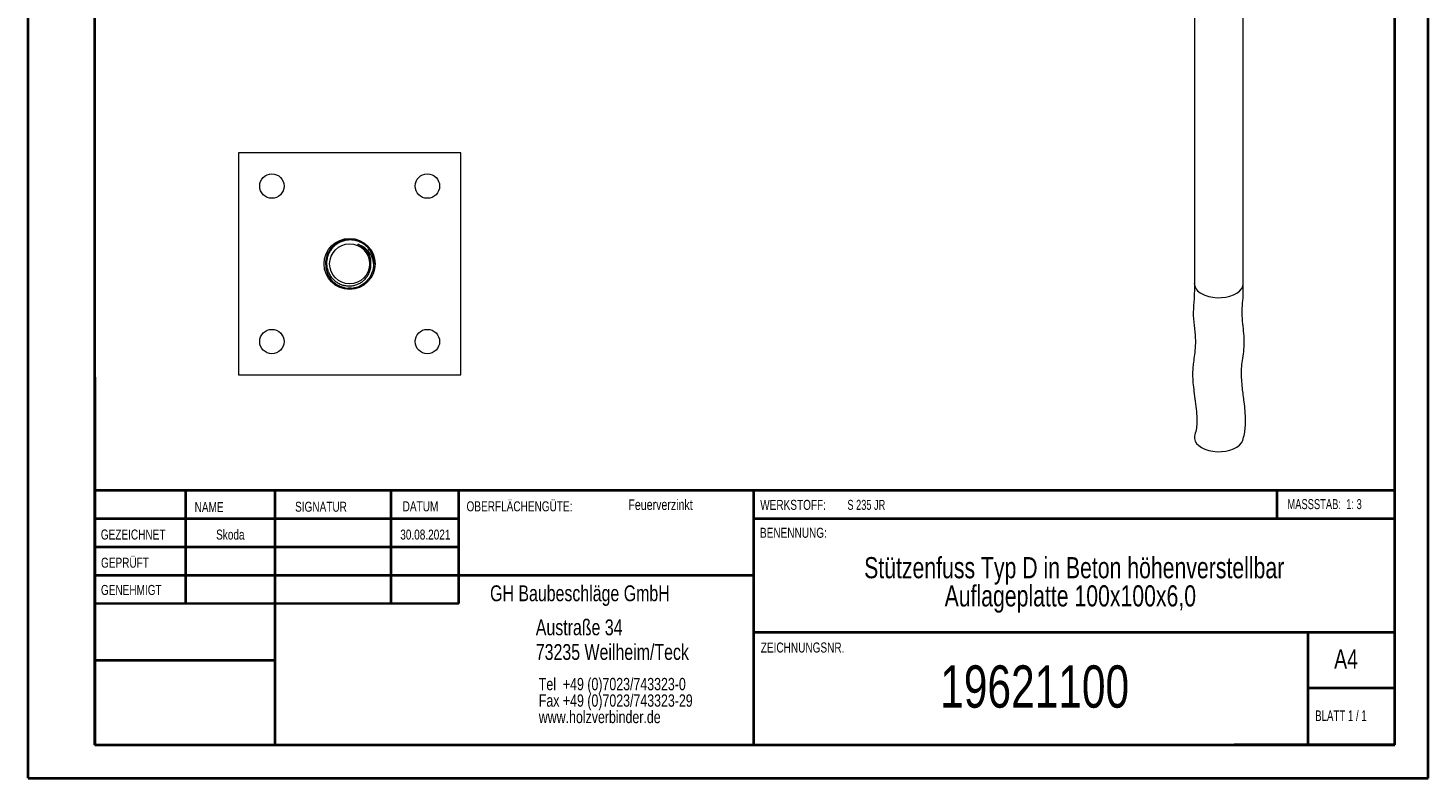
# Model space of a CAD drawing. Header units: millimetres. Extents: x 0 to 210, y 0 to 297.
# Tile 1 of 22: x 0 to 210, y 0 to 113. Entities that reach past the tile are written whole.
import ezdxf

# ---------------------------------------------------------------- set-up
doc = ezdxf.new("R2010")
doc.units = ezdxf.units.MM
doc.styles.add('SLDTEXTSTYLE0', font='TXT', dxfattribs={"width": 0.75})
doc.styles.add('SLDTEXTSTYLE1', font='TXT', dxfattribs={"width": 0.681818})
doc.styles.add('SLDTEXTSTYLE2', font='TXT', dxfattribs={"width": 0.7})
doc.styles.add('SLDTEXTSTYLE3', font='TXT', dxfattribs={"width": 0.6875})

# ---------------------------------------------------------------- blocks, each defined once
blk = doc.blocks.new('SW_NOTE_0')
at = {"color": 0, "linetype": 'Continuous', "lineweight": 0, "char_height": 1.8521, "attachment_point": 1, "style": 'SLDTEXTSTYLE0'}
for s, insert in [('Tel  +49 (0)7023/743323-0', (0, 2.39)), ('Fax +49 (0)7023/743323-29', (0, -0.08)), ('www.holzverbinder.de', (0, -2.55))]:
    blk.add_mtext(s, dxfattribs=dict(at, insert=insert))
blk = doc.blocks.new('SW_NOTE_1')
at = {"color": 0, "linetype": 'Continuous', "lineweight": 0, "char_height": 3.175, "attachment_point": 2, "style": 'SLDTEXTSTYLE0'}
for s, insert in [('Stützenfuss Typ D in Beton höhenverstellbar', (43.41, 4.09)), ('Auflageplatte 100x100x6,0', (42.83, -0.14))]:
    blk.add_mtext(s, dxfattribs=dict(at, insert=insert))

msp = doc.modelspace()

# ---------------------------------------------------------------- linework, layer by layer
at = {"color": 7, "linetype": 'Continuous', "lineweight": 40}
for p, q in [((0.08, 0.21), (0.08, 297.21)), ((210.08, 0.21), (210.08, 297.21)), ((10.08, 5.21), (10.08, 292.21)), ((205.08, 5.21), (205.08, 292.21)), ((10.11, 60.37), (10.11, 5.12)), ((205.08, 43.37), (10.11, 43.37)), ((23.71, 43.37), (23.71, 26.37)), ((37.1, 43.37), (37.1, 5.12)), ((54.51, 43.37), (54.51, 26.38)), ((64.71, 26.39), (64.71, 43.37)), ((108.91, 43.37), (108.91, 5.12)), ((187.47, 39.12), (187.47, 43.37)), ((64.71, 39.1), (10.11, 39.1)), ((205.08, 39.12), (108.91, 39.12)), ((64.71, 34.87), (10.11, 34.87)), ((108.91, 30.62), (10.11, 30.62)), ((64.71, 26.39), (10.11, 26.37)), ((108.91, 22.12), (205.08, 22.12)), ((192.08, 5.21), (192.08, 22.21)), ((37.1, 17.87), (10.11, 17.87)), ((10.11, 13.71), (10.08, 13.71)), ((205.08, 13.71), (192.08, 13.71)), ((10.11, 9.46), (10.08, 9.46)), ((10.08, 5.21), (205.08, 5.21)), ((205.08, 5.21), (180.99, 5.21)), ((0.08, 0.21), (210.08, 0.21))]:
    msp.add_line(p, q, dxfattribs=at)
at = {"color": 7, "linetype": 'Continuous', "lineweight": 15}
for p, q in [((175.03, 122.07), (175.03, 74.41)), ((182.36, 74.41), (182.36, 122.07)), ((64.99, 94.05), (31.66, 94.05)), ((31.66, 94.05), (31.66, 60.72)), ((64.99, 60.72), (64.99, 94.05)), ((46.43, 80.52), (46.47, 80.55)), ((46.47, 80.55), (46.44, 80.53)), ((47.11, 80.84), (46.77, 80.68)), ((49.71, 80.78), (49.54, 80.84)), ((50.13, 80.58), (50.17, 80.55)), ((51.44, 76.62), (51.41, 76.54)), ((51.67, 75.96), (51.88, 76.55)), ((46.4, 74.26), (46.39, 74.27)), ((46.79, 74.06), (46.69, 74.1)), ((50.04, 74.14), (49.96, 74.1)), ((31.66, 60.72), (64.99, 60.72))]:
    msp.add_line(p, q, dxfattribs=at)
at = {"color": 7, "linetype": 'Continuous', "lineweight": 0}
for p, q in [((64.71, 39.12), (10.11, 39.12)), ((23.71, 5.21), (23.71, 5.12)), ((54.51, 5.21), (54.51, 5.12))]:
    msp.add_line(p, q, dxfattribs=at)
at = {"color": 7, "linetype": 'Continuous', "lineweight": 15, "flags": 128}
for points in [[(50.58, 80.23), (50.37, 80.43), (49.37, 80.9), (48.32, 81.05), (47.27, 80.9), (46.28, 80.43), (45.48, 79.7), (44.94, 78.8), (44.68, 77.75), (44.73, 76.66), (45.09, 75.65), (45.72, 74.8), (46.6, 74.15), (47.63, 73.79), (48.67, 73.73), (49.72, 73.99), (50.66, 74.56), (51.38, 75.36), (51.82, 76.28), (51.82, 76.28)], [(176.1, 72.91), (176.61, 72.67), (177.18, 72.48), (177.8, 72.36), (178.45, 72.3), (179.1, 72.31), (179.75, 72.38), (180.36, 72.52), (180.91, 72.73), (181.4, 72.98), (181.8, 73.28), (182.1, 73.62), (182.29, 73.98), (182.36, 74.36), (182.36, 74.41)], [(175.1, 51.73), (175.05, 51.54), (175.03, 51.16), (175.14, 50.79), (175.35, 50.43), (175.68, 50.1), (176.1, 49.81)], [(176.1, 49.81), (176.61, 49.56), (177.18, 49.38), (177.8, 49.25), (178.45, 49.19), (179.1, 49.2), (179.75, 49.28), (180.36, 49.42), (180.91, 49.62), (181.4, 49.88), (181.8, 50.18), (182.1, 50.52), (182.29, 50.88), (182.29, 50.88)]]:
    msp.add_lwpolyline(points, dxfattribs=at)
at = {"color": 7, "linetype": 'Continuous', "lineweight": 15}
for centre, radius in [((36.66, 89.05), 1.83), ((59.99, 89.05), 1.83), ((48.32, 77.38), 3.83), ((48.32, 77.38), 3), ((36.66, 65.72), 1.83), ((59.99, 65.72), 1.83)]:
    msp.add_circle(centre, radius, dxfattribs=at)
for centre, radius, start, end in [((48.32, 77.38), 3.67, 342.5107, 34.0811), ((176.85, 74.59), 1.83, 185.5046, 245.8156)]:
    msp.add_arc(centre, radius, start, end, dxfattribs=at)
for points, knots in [([(51.36, 79.44), (51.24, 79.6), (50.99, 79.91), (50.53, 80.3), (50.01, 80.61), (49.45, 80.83), (48.85, 80.96), (48.24, 80.98), (47.62, 80.9), (47.05, 80.72), (46.51, 80.44), (46.03, 80.08), (45.62, 79.65), (45.29, 79.15), (45.04, 78.6), (44.9, 78.02), (44.85, 77.43), (44.91, 76.85), (45.06, 76.29), (45.31, 75.76), (45.64, 75.27), (46.05, 74.86), (46.52, 74.53), (47.03, 74.28), (47.57, 74.12), (48.14, 74.05), (48.71, 74.08), (49.26, 74.21), (49.78, 74.43), (50.25, 74.72), (50.66, 75.1), (51, 75.54), (51.28, 76.05), (51.39, 76.43), (51.44, 76.62)], [0, 0, 0, 0, 0.031695, 0.064279, 0.095974, 0.128558, 0.160762, 0.1939, 0.226051, 0.25918, 0.290603, 0.322937, 0.35436, 0.386694, 0.418122, 0.450512, 0.481156, 0.512688, 0.54333, 0.57486, 0.605506, 0.637086, 0.667011, 0.697807, 0.727668, 0.758394, 0.788258, 0.819028, 0.848233, 0.878293, 0.907373, 0.937296, 0.96812, 1, 1, 1, 1]), ([(48.32, 81.05), (48.34, 81.05), (48.37, 81.05), (48.03, 81.05), (48.16, 81.05), (48.45, 81.05), (48.61, 81.05), (48.45, 81.05), (48.27, 81.05), (48.18, 81.05)], [0, 0, 0, 0, 0.166599, 0.333362, 0.499575, 0.625073, 0.749817, 0.874477, 1, 1, 1, 1]), ([(51.44, 76.62), (51.45, 76.69), (51.5, 76.9), (51.52, 77.26), (51.5, 77.73), (51.4, 78.23), (51.23, 78.68), (51.03, 79.03), (50.86, 79.27), (50.7, 79.47), (50.55, 79.62), (50.4, 79.76), (50.25, 79.89), (50.1, 80), (49.9, 80.13), (49.72, 80.22), (49.6, 80.29), (49.57, 80.31), (49.56, 80.32), (49.55, 80.32), (49.55, 80.32), (49.55, 80.33), (49.55, 80.33), (49.55, 80.33), (49.55, 80.33), (49.55, 80.33), (49.55, 80.33), (49.57, 80.33), (49.59, 80.32), (49.62, 80.31), (49.64, 80.31), (49.65, 80.3), (49.66, 80.3), (49.66, 80.3), (49.66, 80.3), (49.66, 80.3), (49.66, 80.3), (49.66, 80.3), (49.66, 80.3), (49.66, 80.3), (49.66, 80.3), (49.66, 80.3), (49.66, 80.3), (49.66, 80.3)], [0, 0, 0, 0, 0.046089, 0.138417, 0.232381, 0.349224, 0.469456, 0.540891, 0.613085, 0.660109, 0.707344, 0.749853, 0.792511, 0.833478, 0.874567, 0.94748, 0.961206, 0.966961, 0.969762, 0.970769, 0.97174, 0.972203, 0.972569, 0.972823, 0.973077, 0.973387, 0.973921, 0.975611, 0.983423, 0.991701, 0.99585, 0.997925, 0.998962, 0.999481, 0.999741, 0.99987, 0.999935, 0.999968, 0.999984, 0.999992, 0.999996, 0.999998, 1, 1, 1, 1]), ([(49.66, 80.3), (49.83, 80.23), (50.17, 80.1), (50.62, 79.79), (51.03, 79.42), (51.36, 78.98), (51.62, 78.49), (51.81, 77.96), (51.91, 77.38), (51.91, 76.89), (51.87, 76.53), (51.84, 76.36), (51.82, 76.28)], [0, 0, 0, 0, 0.108039, 0.219211, 0.32725, 0.438407, 0.547658, 0.659562, 0.778457, 0.900801, 0.950281, 1, 1, 1, 1]), ([(49.66, 80.3), (49.93, 80.15), (50.45, 79.86), (51.03, 79.17), (51.4, 78.46), (51.45, 77.98), (51.47, 77.8)], [0, 0, 0, 0, 0.277999, 0.548927, 0.833923, 1, 1, 1, 1]), ([(50.24, 80.51), (50.24, 80.51), (50.23, 80.52), (50.22, 80.52), (50.22, 80.52)], [0, 0, 0, 0, 0.858317, 1, 1, 1, 1]), ([(48.18, 73.72), (48.27, 73.72), (48.45, 73.72), (48.61, 73.72), (48.45, 73.72), (48.2, 73.72), (48.04, 73.72), (48.15, 73.72), (48.21, 73.72)], [0, 0, 0, 0, 0.16772, 0.334287, 0.500965, 0.668651, 0.835436, 1, 1, 1, 1]), ([(175.03, 74.4), (175.03, 73.64), (175.05, 72.17), (174.79, 70.22), (174.99, 68.18), (175.2, 66.34), (175.18, 64.78), (175.02, 63.51), (174.86, 62.43), (174.77, 61.42), (174.76, 60.37), (174.85, 59.17), (175.02, 57.82), (175.22, 56.34), (175.38, 54.96), (175.43, 53.73), (175.37, 52.66), (175.19, 52.05), (175.1, 51.73)], [0, 0, 0, 0, 0.098321, 0.18871, 0.271245, 0.34606, 0.412453, 0.471319, 0.52232, 0.562702, 0.607758, 0.658427, 0.714886, 0.777033, 0.844615, 0.892811, 0.944134, 1, 1, 1, 1]), ([(182.29, 50.88), (182.38, 51.2), (182.57, 51.82), (182.69, 52.81), (182.73, 53.97), (182.66, 55.25), (182.52, 56.58), (182.37, 57.71), (182.23, 58.82), (182.12, 59.96), (182.08, 61.15), (182.17, 62.31), (182.35, 63.55), (182.54, 64.92), (182.52, 66.45), (182.34, 68.04), (182.18, 69.6), (182.22, 71.14), (182.39, 72.68), (182.37, 73.83), (182.36, 74.42)], [0, 0, 0, 0, 0.043786, 0.084082, 0.121528, 0.182226, 0.23408, 0.276688, 0.319045, 0.371951, 0.418258, 0.470686, 0.529529, 0.594247, 0.664506, 0.724343, 0.787844, 0.854695, 0.925531, 1, 1, 1, 1])]:
    msp.add_open_spline(points, degree=3, knots=knots, dxfattribs=at)

# ---------------------------------------------------------------- block references
at = {"color": 7, "linetype": 'Continuous', "lineweight": 0}
for name, p in [('SW_NOTE_1', (113.6, 29.28)), ('SW_NOTE_0', (76.7, 12.85))]:
    msp.add_blockref(name, p, dxfattribs=at)

# ---------------------------------------------------------------- texts
for s, insert, char_height, attachment_point, style in [('OBERFLÄCHENGÜTE:', (65.86, 41.74), 1.5, 1, 'SLDTEXTSTYLE0'), ('Feuerverzinkt', (90.14, 42.03), 1.5875, 1, 'SLDTEXTSTYLE0'), ('MASSSTAB:  1: 3', (188.99, 42.07), 1.5, 1, 'SLDTEXTSTYLE2'), ('NAME', (25.07, 41.62), 1.5, 1, 'SLDTEXTSTYLE0'), ('SIGNATUR', (40.14, 41.68), 1.5, 1, 'SLDTEXTSTYLE0'), ('DATUM', (56.28, 41.74), 1.5, 1, 'SLDTEXTSTYLE0'), ('WERKSTOFF:', (109.91, 41.96), 1.5, 1, 'SLDTEXTSTYLE0'), ('S 235 JR', (122.99, 41.96), 1.5, 1, 'SLDTEXTSTYLE3'), ('BENENNUNG:', (109.88, 37.77), 1.5, 1, 'SLDTEXTSTYLE0'), ('GEZEICHNET', (11, 37.51), 1.5, 1, 'SLDTEXTSTYLE0'), ('Skoda', (30.43, 37.5), 1.499, 2, 'SLDTEXTSTYLE0'), ('30.08.2021', (59.68, 37.5), 1.499, 2, 'SLDTEXTSTYLE0'), ('GEPRÜFT', (11.03, 33.28), 1.5, 1, 'SLDTEXTSTYLE0'), ('GENEHMIGT', (11.02, 29.19), 1.5, 1, 'SLDTEXTSTYLE0'), ('GH Baubeschläge GmbH', (69.39, 29.13), 2.3813, 1, 'SLDTEXTSTYLE0'), ('Austraße 34', (76.25, 24.02), 2.3813, 1, 'SLDTEXTSTYLE0'), ('73235 Weilheim/Teck', (76.25, 20.32), 2.3813, 1, 'SLDTEXTSTYLE0'), ('ZEICHNUNGSNR.', (110, 20.55), 1.5, 1, 'SLDTEXTSTYLE0'), ('A4', (196, 19.52), 2.91, 1, 'SLDTEXTSTYLE0'), ('19621100', (151.08, 17.12), 6.35, 2, 'SLDTEXTSTYLE0'), ('BLATT 1 / 1', (193.16, 10.36), 1.5875, 1, 'SLDTEXTSTYLE1')]:
    msp.add_mtext(s, dxfattribs=dict(at, insert=insert, char_height=char_height, attachment_point=attachment_point, style=style))

doc.saveas('drawing.dxf')
